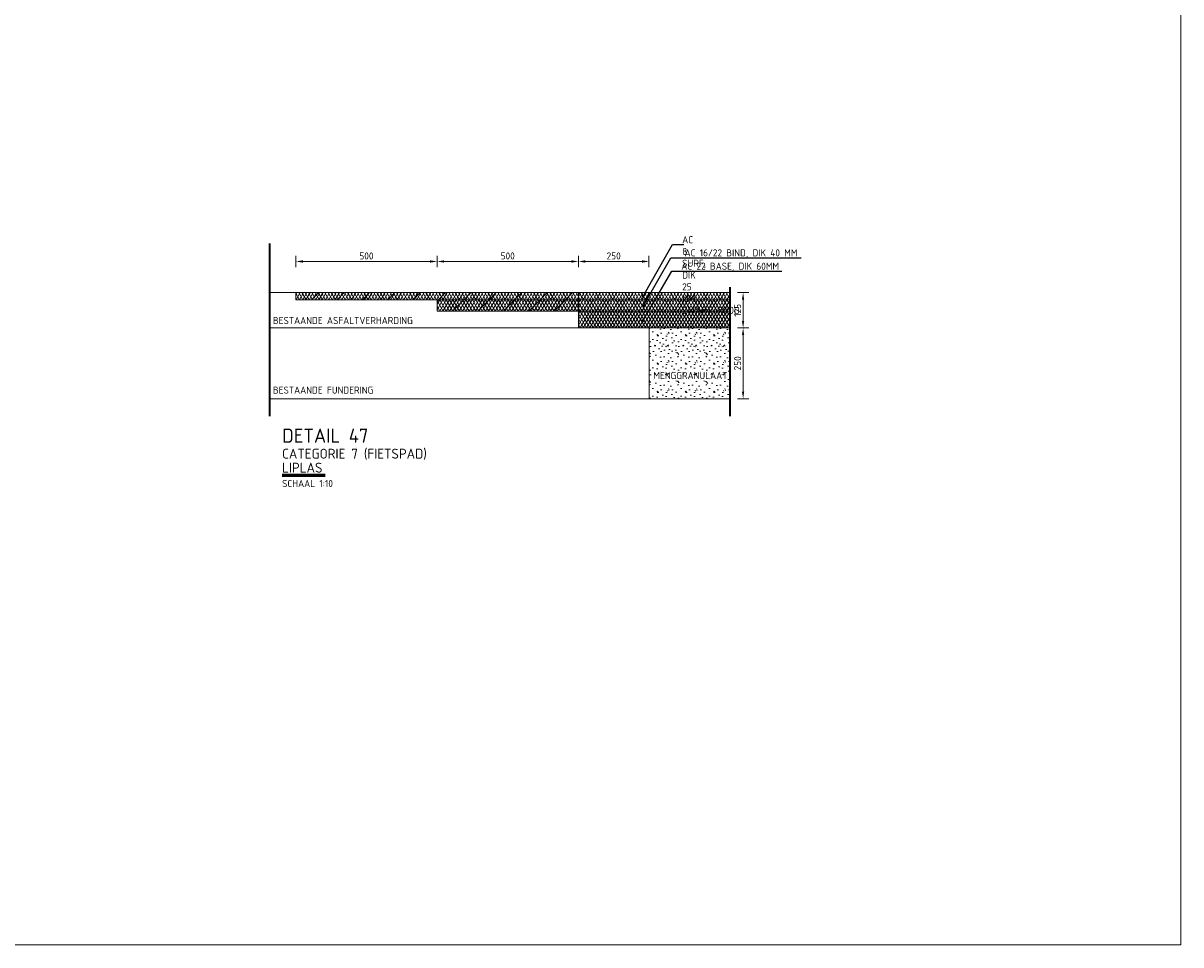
# Model space of a CAD drawing. Header units: metres. Extents: x 92403 to 95147, y 464428 to 465602.
# Tile 254 of 256: x 92609.16 to 92613.26, y 465099.19 to 465102.45. Entities that reach past the tile are written whole.
import ezdxf
from ezdxf import colors
from ezdxf.entities.mleader import LeaderData, LeaderLine
from ezdxf.math import Vec2, Vec3

# ---------------------------------------------------------------- set-up
doc = ezdxf.new("R2010")
doc.units = ezdxf.units.M
doc.linetypes.add('AL-PROJECT', pattern=[18, 12, -3, 0, -3])
doc.linetypes.add('VW-1-1_STREEP', pattern=[2, 1, -1])
doc.layers.get('0').update_dxf_attribs({"linetype": 'CONTINUOUS'})
doc.layers.get('Defpoints').update_dxf_attribs({"linetype": 'CONTINUOUS'})
for name, color, linetype, lineweight in [('B-WE-VH-VERHARDING_ASFALT-A', 252, 'CONTINUOUS', 18), ('B-WE-VH-VERHARDING_ASFALT-M', 7, 'CONTINUOUS', 18), ('N-WE-VH-DREMPEL_ASFALT-M', 7, 'CONTINUOUS', 18), ('N-WE-VH-DREMPEL_ASFALT-T25', 7, 'CONTINUOUS', 25), ('N-WE-VH-VERHARDING_ASFALT-AD-10', 252, 'CONTINUOUS', 18), ('N-WE-VH-VERHARDING_ASFALT-G', 250, 'CONTINUOUS', 0), ('N-WE-VH-VERHARDING_ASFALT-T25', 7, 'CONTINUOUS', 25), ('N-WE-VH-VERHARDING_FUNDERING-AD', 252, 'CONTINUOUS', 18), ('N-WE-VH-VERHARDING_FUNDERING-AD-10', 252, 'CONTINUOUS', 18), ('N-WE-VW-MARKERING_LANGS_STREEP_11-G', 7, 'VW-1-1_STREEP', 13), ('N-XX-GW-GROND_TEELAARDE-A-50', 7, 'CONTINUOUS', 18), ('X-XX-AL-PROJECTGRENS-G', 7, 'AL-PROJECT', 35), ('X-XX-AL-TEKENBLAD_TITELBLOK-T35', 50, 'CONTINUOUS', 35), ('X-XX-AL-VERWIJZING-T35', 7, 'CONTINUOUS', 35), ('X-XX-AL-VERWIJZING-T50', 7, 'CONTINUOUS', 50), ('X-XX-AL-VERWIJZING_DETAIL-M', 7, 'CONTINUOUS', 18)]:
    doc.layers.add(name, color=color, linetype=linetype, lineweight=lineweight)
doc.styles.add('NLCS-ISO-M10-T25', font='NLCS-ISO.ttf', dxfattribs={"height": 0.025})
doc.styles.add('NLCS-ISO-M10000-T35', font='NLCS-ISO.ttf', dxfattribs={"height": 35})
doc.styles.add('NLCS-ISO-M10000-T50', font='NLCS-ISO.ttf', dxfattribs={"height": 50})
doc.styles.add('NLCS_10_25', font='NLCS-ISO.ttf', dxfattribs={"height": 0.025})
doc.dimstyles.new('NLCS-M10-T25-PIJL_L2_H1', dxfattribs={"dimscale": 0.01, "dimtxt": 2.5, "dimasz": 2.5, "dimexe": 2, "dimexo": 2, "dimgap": 0.7, "dimtad": 1, "dimzin": 0, "dimdsep": 46, "dimtxsty": 'NLCS-ISO-M10-T25', "dimcen": 2.5, "dimdle": 2, "dimclrd": 256, "dimclre": 256, "dimclrt": 7, "dimadec": 1, "dimazin": 0, "dimtfac": 1, "dimtdec": 3, "dimtofl": 0, "dimtmove": 1, "dimatfit": 0, "dimfxl": 2, "dimfxlon": 1, "dimtfillclr": 256, "dimtolj": 1, "dimtzin": 0, "dimlwd": -1, "dimlwe": -1, "dimarcsym": 0})
pattern_1 = [(60, (2985.020696, 6080.812478), (-0.00866025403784, 0.005), []), (120, (2985.020696, 6080.812478), (-0.00866025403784, -0.005), [])]
pattern_2 = [(45, (-1698.279414, -603.71201), (-0.044901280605, 0.044901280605), [])]

# ---------------------------------------------------------------- blocks, each defined once
blk = doc.blocks.new('*D684')
at = {"layer": 'Defpoints', "color": 0, "transparency": 16777216}
for p in [(92610.6269, 465101.6075), (92610.1269, 465101.4972), (92610.6269, 465101.4272)]:
    blk.add_point(p, dxfattribs=at)
at = {"layer": 'X-XX-AL-VERWIJZING_DETAIL-M', "transparency": 16777216}
for p, q in [((92610.1269, 465101.5875), (92610.1269, 465101.6275)), ((92610.6269, 465101.5875), (92610.6269, 465101.6275)), ((92610.1519, 465101.6075), (92610.6019, 465101.6075))]:
    blk.add_line(p, q, dxfattribs=at)
for points in [[(92610.1519, 465101.6117), (92610.1519, 465101.6033), (92610.1269, 465101.6075)], [(92610.6019, 465101.6117), (92610.6019, 465101.6033), (92610.6269, 465101.6075)]]:
    blk.add_solid(points, dxfattribs=at)
at = {"layer": 'X-XX-AL-VERWIJZING_DETAIL-M', "color": 7, "transparency": 16777216, "insert": (92610.3769, 465101.627), "char_height": 0.025, "attachment_point": 5, "style": 'NLCS-ISO-M10-T25'}
blk.add_mtext('\\A1;500', dxfattribs=at)
blk = doc.blocks.new('*D685')
at = {"layer": 'Defpoints', "color": 0, "transparency": 16777216}
for p in [(92610.6269, 465101.6075), (92611.1269, 465101.6075), (92611.1269, 465101.4972)]:
    blk.add_point(p, dxfattribs=at)
at = {"layer": 'X-XX-AL-VERWIJZING_DETAIL-M', "transparency": 16777216}
for p, q in [((92610.6269, 465101.6075), (92610.6269, 465101.6275)), ((92611.1269, 465101.5875), (92611.1269, 465101.6275)), ((92610.6519, 465101.6075), (92611.1019, 465101.6075))]:
    blk.add_line(p, q, dxfattribs=at)
for points in [[(92610.6519, 465101.6117), (92610.6519, 465101.6033), (92610.6269, 465101.6075)], [(92611.1019, 465101.6117), (92611.1019, 465101.6033), (92611.1269, 465101.6075)]]:
    blk.add_solid(points, dxfattribs=at)
at = {"layer": 'X-XX-AL-VERWIJZING_DETAIL-M', "color": 7, "transparency": 16777216, "insert": (92610.8769, 465101.627), "char_height": 0.025, "attachment_point": 5, "style": 'NLCS-ISO-M10-T25'}
blk.add_mtext('\\A1;500', dxfattribs=at)
blk = doc.blocks.new('_Dot')
at = {"color": 0, "linetype": 'ByBlock', "lineweight": -2}
blk.add_line((-0.5, 0), (-1, 0), dxfattribs=at)
at = {"color": 0, "linetype": 'ByBlock', "const_width": 0.5}
blk.add_lwpolyline([(-0.25, 0, 1), (0.25, 0, 1)], format="xyb", close=True, dxfattribs=at)
blk = doc.blocks.new('*D687')
at = {"layer": 'Defpoints', "color": 0, "transparency": 16777216}
for p in [(92611.6563, 465101.4972), (92611.6563, 465101.3722), (92611.7099, 465101.3722)]:
    blk.add_point(p, dxfattribs=at)
at = {"layer": 'X-XX-AL-VERWIJZING_DETAIL-M', "transparency": 16777216}
for p, q in [((92611.6899, 465101.4972), (92611.7299, 465101.4972)), ((92611.7099, 465101.4722), (92611.7099, 465101.3972)), ((92611.6899, 465101.3722), (92611.7299, 465101.3722))]:
    blk.add_line(p, q, dxfattribs=at)
for points in [[(92611.7057, 465101.4722), (92611.714, 465101.4722), (92611.7099, 465101.4972)], [(92611.7057, 465101.3972), (92611.714, 465101.3972), (92611.7099, 465101.3722)]]:
    blk.add_solid(points, dxfattribs=at)
at = {"layer": 'X-XX-AL-VERWIJZING_DETAIL-M', "color": 7, "transparency": 16777216, "insert": (92611.6904, 465101.4347), "char_height": 0.025, "attachment_point": 5, "rotation": 90, "style": 'NLCS-ISO-M10-T25'}
blk.add_mtext('\\A1;125', dxfattribs=at)
blk = doc.blocks.new('*D688')
at = {"layer": 'Defpoints', "color": 0, "transparency": 16777216}
for p in [(92611.6563, 465101.3722), (92611.6563, 465101.1222), (92611.7099, 465101.1222)]:
    blk.add_point(p, dxfattribs=at)
at = {"layer": 'X-XX-AL-VERWIJZING_DETAIL-M', "transparency": 16777216}
for p, q in [((92611.6899, 465101.3722), (92611.7299, 465101.3722)), ((92611.7099, 465101.3472), (92611.7099, 465101.1472)), ((92611.6899, 465101.1222), (92611.7299, 465101.1222))]:
    blk.add_line(p, q, dxfattribs=at)
for points in [[(92611.7057, 465101.3472), (92611.714, 465101.3472), (92611.7099, 465101.3722)], [(92611.7057, 465101.1472), (92611.714, 465101.1472), (92611.7099, 465101.1222)]]:
    blk.add_solid(points, dxfattribs=at)
at = {"layer": 'X-XX-AL-VERWIJZING_DETAIL-M', "color": 7, "transparency": 16777216, "insert": (92611.6904, 465101.2472), "char_height": 0.025, "attachment_point": 5, "rotation": 90, "style": 'NLCS-ISO-M10-T25'}
blk.add_mtext('\\A1;250', dxfattribs=at)
blk = doc.blocks.new('*D689')
at = {"layer": 'Defpoints', "color": 0, "transparency": 16777216}
for p in [(92611.1269, 465101.6075), (92611.3769, 465101.6075), (92611.3769, 465101.3722)]:
    blk.add_point(p, dxfattribs=at)
at = {"layer": 'X-XX-AL-VERWIJZING_DETAIL-M', "transparency": 16777216}
for p, q in [((92611.1269, 465101.6075), (92611.1269, 465101.6275)), ((92611.3769, 465101.5875), (92611.3769, 465101.6275)), ((92611.1519, 465101.6075), (92611.3519, 465101.6075))]:
    blk.add_line(p, q, dxfattribs=at)
for points in [[(92611.1519, 465101.6117), (92611.1519, 465101.6033), (92611.1269, 465101.6075)], [(92611.3519, 465101.6117), (92611.3519, 465101.6033), (92611.3769, 465101.6075)]]:
    blk.add_solid(points, dxfattribs=at)
at = {"layer": 'X-XX-AL-VERWIJZING_DETAIL-M', "color": 7, "transparency": 16777216, "insert": (92611.2519, 465101.627), "char_height": 0.025, "attachment_point": 5, "style": 'NLCS-ISO-M10-T25'}
blk.add_mtext('\\A1;250', dxfattribs=at)

msp = doc.modelspace()

# ---------------------------------------------------------------- hatches: boundary and pattern name
at = {"layer": 'B-WE-VH-VERHARDING_ASFALT-A'}
h = msp.add_hatch(dxfattribs=at)
h.set_pattern_fill('ANSI31', color=256, scale=0.02, style=0)
h.set_pattern_definition(pattern_2)
h.paths.add_polyline_path([(92611.126906, 465101.472174), (92611.126906, 465101.497174), (92610.126906, 465101.497174), (92610.126906, 465101.472174)])
h = msp.add_hatch(dxfattribs=at)
h.set_pattern_fill('ANSI31', color=256, scale=0.02, style=0)
h.set_pattern_definition(pattern_2)
h.paths.add_polyline_path([(92611.126906, 465101.432174), (92611.126906, 465101.472174), (92610.626906, 465101.472174), (92610.626906, 465101.432174)])
at = {"layer": 'N-WE-VH-VERHARDING_ASFALT-AD-10'}
h = msp.add_hatch(dxfattribs=at)
h.set_pattern_fill('AVH-ASFALT', color=256, scale=0.01, pattern_type=2)
h.set_pattern_definition(pattern_1)
h.paths.add_polyline_path([(92611.663566, 465101.472174), (92611.663566, 465101.497174), (92610.126906, 465101.497174), (92610.126906, 465101.472174)])
h = msp.add_hatch(dxfattribs=at)
h.set_pattern_fill('AVH-ASFALT', color=256, scale=0.01, pattern_type=2)
h.set_pattern_definition(pattern_1)
h.paths.add_polyline_path([(92611.663566, 465101.432174), (92611.663566, 465101.472174), (92610.626906, 465101.472174), (92610.626906, 465101.432174)])
h = msp.add_hatch(dxfattribs=at)
h.set_pattern_fill('AVH-ASFALT', color=256, scale=0.01, pattern_type=2)
h.set_pattern_definition(pattern_1)
h.paths.add_polyline_path([(92611.663566, 465101.372174), (92611.663566, 465101.432174), (92611.126906, 465101.432174), (92611.126906, 465101.372174)])
at = {"layer": 'N-WE-VH-VERHARDING_FUNDERING-AD-10'}
h = msp.add_hatch(dxfattribs=at)
h.set_pattern_fill('AVH-FUNDERING_GRANULAAT', color=256, scale=0.01, pattern_type=2)
h.set_pattern_definition([(0, (95515.11941, 469141.38843), (0, 0.1), [0, -0.1]), (0, (95515.12041, 469141.35343), (0, 0.1), [0, -0.1]), (0, (95515.12341, 469141.40743), (0, 0.1), [0, -0.1]), (338.1986, (95515.071408, 469141.376427), (0.3000000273, -0.09999999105), [0.0107703, -0.5277462]), (216.8699, (95515.081408, 469141.372427), (0.29999999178, 0.20000001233), [0.005, -0.495]), (130.6013, (95515.077408, 469141.369427), (0.500000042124, -0.599999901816), [0.0092195, -0.9127349]), (206.5651, (95515.04441, 469141.357427), (-0.0999999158, -0.10000013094), [0.0022361, -0.2213707]), (326.3099, (95515.042408, 469141.356427), (0.19999995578, -0.10000013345), [0.0036056, -0.3569496]), (108.4349, (95515.045408, 469141.354427), (-0.09999984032, 0.20000004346), [0.0031623, -0.3130655]), (225, (95515.10841, 469141.34743), (-2e-17, -0.1000000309), [0.0042426, -0.1371787]), (0, (95515.10541, 469141.34443), (0.1, 0.1), [0.006, -0.094]), (135, (95515.11141, 469141.34443), (-0.1000000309, 9e-18), [0.0042426, -0.1371787]), (251.5651, (95515.096408, 469141.411427), (0.09999984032, 0.20000004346), [0.0031623, -0.3130655]), (0, (95515.09541, 469141.40843), (0.1, 0.1), [0.005, -0.095]), (143.1301, (95515.100408, 469141.408427), (-0.29999999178, 0.20000001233), [0.005, -0.495]), (213.6901, (95515.043408, 469141.412427), (0.19999995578, 0.10000013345), [0.0036056, -0.3569496]), (341.5651, (95515.040408, 469141.410427), (-0.20000004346, 0.09999984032), [0.0063246, -0.3099032]), (126.8699, (95515.046408, 469141.408427), (0.20000001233, -0.29999999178), [0.005, -0.495]), (0, (95515.07241, 469141.40843), (0, 0.1), [0, -0.1]), (0, (95515.04541, 469141.38243), (0, 0.1), [0, -0.1]), (0, (95515.07341, 469141.34543), (0, 0.1), [0, -0.1]), (0, (95515.10041, 469141.37643), (0, 0.1), [0, -0.1]), (0, (95515.07141, 469141.39343), (0, 0.1), [0, -0.1]), (0, (95515.04941, 469141.39643), (0, 0.1), [0, -0.1]), (0, (95515.05841, 469141.39043), (0, 0.1), [0, -0.1]), (0, (95515.05441, 469141.36643), (0, 0.1), [0, -0.1]), (0, (95515.03041, 469141.37043), (0, 0.1), [0, -0.1]), (0, (95515.03141, 469141.39343), (0, 0.1), [0, -0.1]), (0, (95515.02841, 469141.41543), (0, 0.1), [0, -0.1]), (0, (95515.05941, 469141.41943), (0, 0.1), [0, -0.1]), (0, (95515.08141, 469141.42343), (0, 0.1), [0, -0.1]), (0, (95515.11641, 469141.41943), (0, 0.1), [0, -0.1]), (0, (95515.09241, 469141.38843), (0, 0.1), [0, -0.1]), (0, (95515.08241, 469141.40643), (0, 0.1), [0, -0.1]), (0, (95515.09041, 469141.35843), (0, 0.1), [0, -0.1]), (0, (95515.06041, 469141.35343), (0, 0.1), [0, -0.1]), (0, (95515.09041, 469141.33143), (0, 0.1), [0, -0.1]), (0, (95515.05741, 469141.33743), (0, 0.1), [0, -0.1]), (0, (95515.02541, 469141.33443), (0, 0.1), [0, -0.1]), (0, (95515.03741, 469141.32943), (0, 0.1), [0, -0.1]), (0, (95515.03841, 469141.34343), (0, 0.1), [0, -0.1]), (0, (95515.10541, 469141.32743), (0, 0.1), [0, -0.1]), (0, (95515.11741, 469141.36843), (0, 0.1), [0, -0.1]), (0, (95515.11241, 469141.39843), (0, 0.1), [0, -0.1]), (0, (95515.06641, 469141.32643), (0, 0.1), [0, -0.1])])
h.paths.add_polyline_path([(92611.663566, 465101.122174), (92611.663566, 465101.372174), (92611.376906, 465101.372174), (92611.376906, 465101.122174)])

# ---------------------------------------------------------------- linework, layer by layer
at = {"layer": 'B-WE-VH-VERHARDING_ASFALT-A', "flags": 128}
msp.add_lwpolyline([(92611.126906, 465101.432174), (92611.126906, 465101.497174)], dxfattribs=at)
at = {"layer": 'B-WE-VH-VERHARDING_ASFALT-M', "flags": 128}
for points in [[(92610.126906, 465101.497174), (92610.035444, 465101.497174)], [(92610.035444, 465101.372174), (92611.126906, 465101.372174)], [(92610.035444, 465101.122174), (92611.126906, 465101.122174)]]:
    msp.add_lwpolyline(points, dxfattribs=at)
at = {"layer": 'N-WE-VH-VERHARDING_ASFALT-G', "flags": 128}
for points in [[(92610.126906, 465101.497174), (92611.663566, 465101.497174)], [(92611.664225, 465101.472174), (92610.126906, 465101.472174), (92610.126906, 465101.497174)], [(92611.664225, 465101.432174), (92610.626906, 465101.432174), (92610.626906, 465101.472174)], [(92611.126906, 465101.432174), (92611.126906, 465101.372174), (92611.664225, 465101.372174)]]:
    msp.add_lwpolyline(points, dxfattribs=at)
at = {"layer": 'N-WE-VH-VERHARDING_FUNDERING-AD', "flags": 128}
for points in [[(92611.376906, 465101.122174), (92611.376906, 465101.372174)], [(92611.376906, 465101.122174), (92611.663566, 465101.122174)]]:
    msp.add_lwpolyline(points, dxfattribs=at)
at = {"layer": 'N-WE-VW-MARKERING_LANGS_STREEP_11-G', "linetype": 'Continuous'}
msp.add_lwpolyline([(92603.852078, 465099.190265), (92613.259134, 465099.190265), (92613.259134, 465111.078697), (92603.852078, 465111.078697)], close=True, dxfattribs=at)
at = {"layer": 'N-XX-GW-GROND_TEELAARDE-A-50', "flags": 128}
msp.add_lwpolyline([(92611.126906, 465101.122174), (92611.376906, 465101.122174)], dxfattribs=at)
at = {"layer": 'X-XX-AL-PROJECTGRENS-G', "flags": 128}
for points in [[(92610.035444, 465101.060082), (92610.035444, 465101.060082), (92610.035444, 465101.671174)], [(92611.663566, 465101.060082), (92611.663566, 465101.060082), (92611.663566, 465101.517174)]]:
    msp.add_lwpolyline(points, dxfattribs=at)
at = {"layer": 'X-XX-AL-TEKENBLAD_TITELBLOK-T35'}
for p, q in [((92610.078472, 465100.853758), (92610.231218, 465100.853758)), ((92610.078472, 465100.848758), (92610.231218, 465100.848758))]:
    msp.add_line(p, q, dxfattribs=at)

# ---------------------------------------------------------------- texts
at = {"layer": 'N-WE-VH-DREMPEL_ASFALT-M', "char_height": 0.025, "attachment_point": 7, "style": 'NLCS_10_25'}
for s, insert in [('MENGGRANULAAT', (92611.392445, 465101.191543)), ('\\PSCHAAL 1:10', (92610.078472, 465100.809599))]:
    msp.add_mtext(s, dxfattribs=dict(at, insert=insert))
at = {"layer": 'N-WE-VH-DREMPEL_ASFALT-T25', "style": 'NLCS_10_25'}
for s, p in [('BESTAANDE ASFALTVERHARDING', (92610.045878, 465101.386264)), ('BESTAANDE FUNDERING', (92610.045878, 465101.140041))]:
    msp.add_text(s, height=0.025, dxfattribs=at).set_placement(p)
at = {"layer": 'X-XX-AL-VERWIJZING-T35', "char_height": 0.035, "width": 1.298086, "attachment_point": 7, "style": 'NLCS-ISO-M10000-T35'}
for s, insert in [('CATEGORIE 7 (FIETSPAD)', (92610.078472, 465100.906627)), ('LIPLAS ', (92610.078472, 465100.860533))]:
    msp.add_mtext(s, dxfattribs=dict(at, insert=insert))
at = {"layer": 'X-XX-AL-VERWIJZING-T50', "insert": (92610.078472, 465100.966341), "char_height": 0.05, "width": 1.298086, "attachment_point": 7, "style": 'NLCS-ISO-M10000-T50'}
msp.add_mtext('DETAIL 47', dxfattribs=at)

# ---------------------------------------------------------------- dimensions: what is measured, and where the dimension line sits
at = {"layer": 'X-XX-AL-VERWIJZING_DETAIL-M'}
for base, p1, p2, picture, middle in [((92610.626906, 465101.607492), (92610.126906, 465101.497174), (92610.626906, 465101.427174), '*D684', (92610.376906, 465101.626992)), ((92611.126906, 465101.607492), (92610.626906, 465101.607492), (92611.126906, 465101.497174), '*D685', (92610.876906, 465101.626992)), ((92611.376906, 465101.607492), (92611.126906, 465101.607492), (92611.376906, 465101.372174), '*D689', (92611.251906, 465101.626992))]:
    dim = msp.add_linear_dim(base=base, p1=p1, p2=p2, dimstyle='NLCS-M10-T25-PIJL_L2_H1', override={"dimdec": 0, "dimlfac": 1000}, dxfattribs=at)
    dim.commit()
    dim.dimension.update_dxf_attribs({"geometry": picture, "text_midpoint": middle})
for base, p1, p2, picture, middle in [((92611.709881, 465101.372174), (92611.656297, 465101.497174), (92611.656297, 465101.372174), '*D687', (92611.690381, 465101.434674)), ((92611.709881, 465101.122174), (92611.656297, 465101.372174), (92611.656297, 465101.122174), '*D688', (92611.690381, 465101.247174))]:
    dim = msp.add_linear_dim(base=base, p1=p1, p2=p2, angle=90, dimstyle='NLCS-M10-T25-PIJL_L2_H1', override={"dimdec": 0, "dimlfac": 1000}, dxfattribs=at)
    dim.commit()
    dim.dimension.update_dxf_attribs({"geometry": picture, "text_midpoint": middle})

# ---------------------------------------------------------------- leaders
at = {"layer": 'N-WE-VH-VERHARDING_ASFALT-T25'}
ml = msp.add_multileader_mtext('Standard', dxfattribs=at)
ml.set_content('\\A1;AC 8 SURF, DIK 25 MM, ZWART/ROOD', color=7, style='NLCS-ISO-M10-T25')
ml.set_leader_properties(color=256, lineweight=-1)
ml.set_arrow_properties(name='DOT')
ml.build(insert=Vec2(0, 0))
ml.multileader.update_dxf_attribs({"text_left_attachment_type": 5, "text_right_attachment_type": 5, "dogleg_length": 0.025, "arrow_head_size": 0.01, "scale": 0.01})
ctx = ml.context
ctx.base_point, ctx.scale, ctx.char_height, ctx.arrow_head_size, ctx.landing_gap_size, ctx.plane_origin = Vec3(92611.485338, 465101.667041), 0.01, 0.025, 0.01, 0.009, Vec3(92611.285629, 465101.363293)
ctx.left_attachment, ctx.right_attachment = 5, 5
notes = []
notes.append((ctx, [(0, (1, 1, 0), (92611.460338, 465101.667041), (1, 0), 0.025, [(0, [(92611.355817, 465101.484147)], 0, [])])]))
ctx.mtext.insert, ctx.mtext.width, ctx.mtext.flow_direction = Vec3(92611.494338, 465101.697041), 0.58795303, 5
ml = msp.add_multileader_mtext('Standard', dxfattribs=at)
ml.set_content('\\A1;AC 16/22 BIND, DIK 40 MM', color=7, style='NLCS-ISO-M10-T25')
ml.set_leader_properties(color=256, lineweight=-1)
ml.set_arrow_properties(name='DOT')
ml.build(insert=Vec2(0, 0))
ml.multileader.update_dxf_attribs({"text_left_attachment_type": 5, "text_right_attachment_type": 5, "dogleg_length": 0.025, "arrow_head_size": 0.01, "scale": 0.01})
ctx = ml.context
ctx.base_point, ctx.scale, ctx.char_height, ctx.arrow_head_size, ctx.landing_gap_size, ctx.plane_origin = Vec3(92611.493821, 465101.620404), 0.01, 0.025, 0.01, 0.009, Vec3(92611.285629, 465101.328447)
ctx.left_attachment, ctx.right_attachment = 5, 5
notes.append((ctx, [(0, (1, 1, 0), (92611.454091, 465101.620404), (1, 0), 0.03973, [(0, [(92611.35677, 465101.451625)], 0, [])])]))
ctx.mtext.insert, ctx.mtext.flow_direction = Vec3(92611.502821, 465101.650404), 5
ml = msp.add_multileader_mtext('Standard', dxfattribs=at)
ml.set_content('AC 22 BASE, DIK 60MM', color=7, style='NLCS-ISO-M10-T25')
ml.set_leader_properties(color=256, lineweight=-1)
ml.set_arrow_properties(name='DOT')
ml.build(insert=Vec2(0, 0))
ml.multileader.update_dxf_attribs({"text_left_attachment_type": 5, "text_right_attachment_type": 5, "dogleg_length": 2.5, "arrow_head_size": 0.01, "scale": 0.01})
ctx = ml.context
ctx.base_point, ctx.scale, ctx.char_height, ctx.arrow_head_size, ctx.landing_gap_size, ctx.plane_origin = Vec3(92611.482191, 465101.573168), 0.01, 0.025, 0.01, 0.009, Vec3(92611.285629, 465101.242575)
ctx.left_attachment, ctx.right_attachment = 5, 5
notes.append((ctx, [(0, (1, 1, 0), (92611.457191, 465101.573168), (1, 0), 0.025, [(0, [(92611.354906, 465101.397545)], 0, [])])]))
ctx.mtext.insert, ctx.mtext.flow_direction = Vec3(92611.491191, 465101.603168), 5
for ctx, leaders in notes:
    for number, flags, end, landing, length, lines in leaders:
        leader = LeaderData()
        leader.index, (leader.has_last_leader_line, leader.has_dogleg_vector, leader.attachment_direction) = number, flags
        leader.last_leader_point, leader.dogleg_vector, leader.dogleg_length = Vec3(end), Vec3(landing), length
        for number, points, colour, breaks in lines:
            line = LeaderLine()
            line.index, line.vertices, line.color, line.breaks = number, Vec3.list(points), colors.encode_raw_color(colour), breaks
            leader.lines.append(line)
        ctx.leaders.append(leader)

doc.saveas('drawing.dxf')
